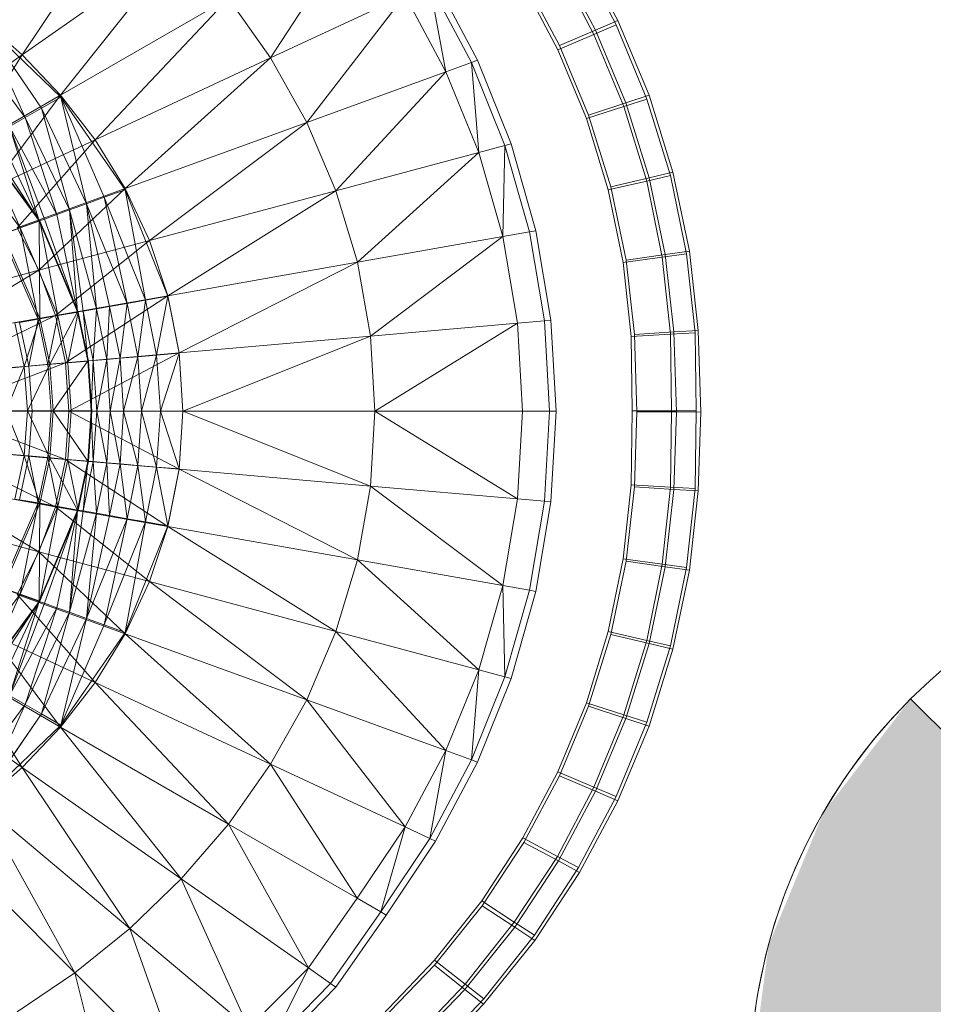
# Model space of a CAD drawing. Header units: metres. Extents: x 391.1 to 427.5, y 12.8 to 28.4.
# Tile 168 of 234: x 407.98 to 408.147, y 26.344 to 26.524. Entities that reach past the tile are written whole.
import ezdxf

# ---------------------------------------------------------------- set-up
doc = ezdxf.new("R2010")
doc.units = ezdxf.units.M
doc.layers.add('A-DETL-____-MBND', color=7, linetype='Continuous', lineweight=18)
doc.layers.add('A-DETL-GENF-OTLN', color=7, linetype='Continuous', lineweight=18)

# ---------------------------------------------------------------- blocks, each defined once
blk = doc.blocks.new('Family - Inodor PA-152192-03_ENLLUMENAT_P0A')
at = {"layer": 'A-DETL-____-MBND', "color": 253, "true_color": 0xaaaaaa}
for p, q in [((0.60374, 0.26489), (0.62337, 0.29424)), ((0.64904, 0.26431), (0.66482, 0.28875)), ((0.63275, 0.2852), (0.60374, 0.26489)), ((0.61073, 0.25752), (0.63275, 0.2852)), ((0.71234, 0.27111), (0.70537, 0.28418)), ((0.71234, 0.27111), (0.70537, 0.28418)), ((0.70828, 0.26938), (0.7015, 0.28209)), ((0.70828, 0.26938), (0.7015, 0.28209)), ((0.70519, 0.28332), (0.71205, 0.27034)), ((0.70519, 0.28332), (0.71205, 0.27034)), ((0.70131, 0.28125), (0.70799, 0.26861)), ((0.70131, 0.28125), (0.70799, 0.26861)), ((0.67911, 0.27833), (0.68675, 0.2639)), ((0.70172, 0.26656), (0.69523, 0.27872)), ((0.70172, 0.26656), (0.69523, 0.27872)), ((0.68564, 0.2635), (0.67804, 0.27783)), ((0.67804, 0.27783), (0.68099, 0.2618)), ((0.70141, 0.26582), (0.69502, 0.27791)), ((0.70141, 0.26582), (0.69502, 0.27791)), ((0.70141, 0.26582), (0.69502, 0.27791)), ((0.69502, 0.27791), (0.70141, 0.26582)), ((0.64137, 0.27521), (0.61073, 0.25752)), ((0.61704, 0.24938), (0.64137, 0.27521)), ((0.64904, 0.26431), (0.64137, 0.27521)), ((0.67355, 0.27574), (0.64904, 0.26431)), ((0.67355, 0.27574), (0.65562, 0.25257)), ((0.68099, 0.2618), (0.67355, 0.27574)), ((0.60374, 0.26489), (0.59623, 0.27147)), ((0.70828, 0.26938), (0.71234, 0.27111)), ((0.71234, 0.27111), (0.70828, 0.26938)), ((0.71803, 0.2575), (0.71234, 0.27111)), ((0.71803, 0.2575), (0.71234, 0.27111)), ((0.60426, 0.25343), (0.59633, 0.27102)), ((0.61078, 0.25718), (0.59633, 0.27102)), ((0.60723, 0.25514), (0.59633, 0.27102)), ((0.60723, 0.25514), (0.59633, 0.27102)), ((0.60426, 0.25343), (0.59633, 0.27102)), ((0.70172, 0.26656), (0.70828, 0.26938)), ((0.70828, 0.26938), (0.70172, 0.26656)), ((0.70799, 0.26861), (0.71205, 0.27034)), ((0.71205, 0.27034), (0.70799, 0.26861)), ((0.71382, 0.25612), (0.70828, 0.26938)), ((0.71382, 0.25612), (0.70828, 0.26938)), ((0.71205, 0.27034), (0.71764, 0.25682)), ((0.71205, 0.27034), (0.71764, 0.25682)), ((0.60426, 0.25343), (0.59319, 0.26839)), ((0.60426, 0.25343), (0.59319, 0.26839)), ((0.70141, 0.26582), (0.70799, 0.26861)), ((0.70799, 0.26861), (0.70141, 0.26582)), ((0.70799, 0.26861), (0.71343, 0.25545)), ((0.70799, 0.26861), (0.71343, 0.25545)), ((0.70661, 0.25324), (0.70141, 0.26582)), ((0.70661, 0.25324), (0.70141, 0.26582)), ((0.70661, 0.25324), (0.70141, 0.26582)), ((0.70141, 0.26582), (0.70661, 0.25324)), ((0.70701, 0.25389), (0.70172, 0.26656)), ((0.70701, 0.25389), (0.70172, 0.26656)), ((0.60374, 0.26489), (0.58644, 0.25277)), ((0.59247, 0.24698), (0.60374, 0.26489)), ((0.61073, 0.25752), (0.60374, 0.26489)), ((0.64904, 0.26431), (0.61704, 0.24938)), ((0.62251, 0.24052), (0.64904, 0.26431)), ((0.65562, 0.25257), (0.64904, 0.26431)), ((0.68564, 0.2635), (0.68099, 0.2618)), ((0.68675, 0.2639), (0.68564, 0.2635)), ((0.69174, 0.24836), (0.68564, 0.2635)), ((0.68564, 0.2635), (0.68697, 0.24708)), ((0.68675, 0.2639), (0.69289, 0.24866)), ((0.68099, 0.2618), (0.65562, 0.25257)), ((0.68099, 0.2618), (0.66094, 0.2401)), ((0.68697, 0.24708), (0.68099, 0.2618)), ((0.61073, 0.25752), (0.59247, 0.24698)), ((0.59798, 0.24049), (0.61073, 0.25752)), ((0.61078, 0.25718), (0.60723, 0.25514)), ((0.60723, 0.25514), (0.61078, 0.25718)), ((0.61704, 0.24938), (0.61073, 0.25752)), ((0.61545, 0.23773), (0.61078, 0.25718)), ((0.62252, 0.24029), (0.61078, 0.25718)), ((0.61867, 0.2389), (0.61078, 0.25718)), ((0.61867, 0.2389), (0.61078, 0.25718)), ((0.61545, 0.23773), (0.61078, 0.25718)), ((0.71343, 0.25545), (0.71764, 0.25682)), ((0.71764, 0.25682), (0.71343, 0.25545)), ((0.71382, 0.25612), (0.71803, 0.2575)), ((0.71803, 0.2575), (0.71382, 0.25612)), ((0.71764, 0.25682), (0.72192, 0.24287)), ((0.71764, 0.25682), (0.72192, 0.24287)), ((0.72239, 0.24346), (0.71803, 0.2575)), ((0.72239, 0.24346), (0.71803, 0.2575)), ((0.60723, 0.25514), (0.60426, 0.25343)), ((0.60426, 0.25343), (0.60723, 0.25514)), ((0.61545, 0.23773), (0.60723, 0.25514)), ((0.61237, 0.23661), (0.60723, 0.25514)), ((0.61545, 0.23773), (0.60723, 0.25514)), ((0.61237, 0.23661), (0.60723, 0.25514)), ((0.70661, 0.25324), (0.71343, 0.25545)), ((0.71343, 0.25545), (0.70661, 0.25324)), ((0.70701, 0.25389), (0.71382, 0.25612)), ((0.71382, 0.25612), (0.70701, 0.25389)), ((0.71343, 0.25545), (0.7176, 0.24187)), ((0.71343, 0.25545), (0.7176, 0.24187)), ((0.71807, 0.24244), (0.71382, 0.25612)), ((0.71807, 0.24244), (0.71382, 0.25612)), ((0.60426, 0.25343), (0.60142, 0.25179)), ((0.60142, 0.25179), (0.60426, 0.25343)), ((0.61237, 0.23661), (0.60426, 0.25343)), ((0.61008, 0.23577), (0.60426, 0.25343)), ((0.61237, 0.23661), (0.60426, 0.25343)), ((0.61008, 0.23577), (0.60426, 0.25343)), ((0.7106, 0.24026), (0.70661, 0.25324)), ((0.7106, 0.24026), (0.70661, 0.25324)), ((0.7106, 0.24026), (0.70661, 0.25324)), ((0.70661, 0.25324), (0.7106, 0.24026)), ((0.71107, 0.24081), (0.70701, 0.25389)), ((0.71107, 0.24081), (0.70701, 0.25389)), ((0.61008, 0.23577), (0.60142, 0.25179)), ((0.60682, 0.23464), (0.60142, 0.25179)), ((0.61008, 0.23577), (0.60142, 0.25179)), ((0.60778, 0.23493), (0.60142, 0.25179)), ((0.60778, 0.23493), (0.60142, 0.25179)), ((0.60682, 0.23464), (0.60142, 0.25179)), ((0.65562, 0.25257), (0.62251, 0.24052)), ((0.65562, 0.25257), (0.62697, 0.231)), ((0.66094, 0.2401), (0.65562, 0.25257)), ((0.60682, 0.23464), (0.59931, 0.25057)), ((0.60682, 0.23464), (0.59931, 0.25057)), ((0.60682, 0.23464), (0.5963, 0.24889)), ((0.60682, 0.23464), (0.5963, 0.24889)), ((0.60338, 0.23333), (0.59641, 0.24889)), ((0.60693, 0.23462), (0.59641, 0.24889)), ((0.60338, 0.23333), (0.59641, 0.24889)), ((0.60682, 0.23464), (0.59719, 0.24934)), ((0.60682, 0.23464), (0.59719, 0.24934)), ((0.61704, 0.24938), (0.59798, 0.24049)), ((0.60281, 0.23335), (0.61704, 0.24938)), ((0.62251, 0.24052), (0.61704, 0.24938)), ((0.69174, 0.24836), (0.68697, 0.24708)), ((0.69174, 0.24836), (0.69136, 0.23173)), ((0.69289, 0.24866), (0.69174, 0.24836)), ((0.69623, 0.23259), (0.69174, 0.24836)), ((0.69289, 0.24866), (0.6974, 0.23279)), ((0.60338, 0.23333), (0.59314, 0.247)), ((0.60338, 0.23333), (0.59314, 0.247)), ((0.68697, 0.24708), (0.66094, 0.2401)), ((0.68697, 0.24708), (0.66485, 0.22705)), ((0.69136, 0.23173), (0.68697, 0.24708)), ((0.71107, 0.24081), (0.71807, 0.24244)), ((0.71807, 0.24244), (0.71107, 0.24081)), ((0.7176, 0.24187), (0.72192, 0.24287)), ((0.72192, 0.24287), (0.7176, 0.24187)), ((0.71807, 0.24244), (0.72239, 0.24346)), ((0.72239, 0.24346), (0.71807, 0.24244)), ((0.72098, 0.22846), (0.71807, 0.24244)), ((0.72098, 0.22846), (0.71807, 0.24244)), ((0.72192, 0.24287), (0.72485, 0.22862)), ((0.72192, 0.24287), (0.72485, 0.22862)), ((0.72538, 0.22909), (0.72239, 0.24346)), ((0.72538, 0.22909), (0.72239, 0.24346)), ((0.7106, 0.24026), (0.7176, 0.24187)), ((0.7176, 0.24187), (0.7106, 0.24026)), ((0.71386, 0.22743), (0.71107, 0.24081)), ((0.71386, 0.22743), (0.71107, 0.24081)), ((0.7176, 0.24187), (0.72045, 0.22799)), ((0.7176, 0.24187), (0.72045, 0.22799)), ((0.62251, 0.24052), (0.60281, 0.23335)), ((0.62251, 0.24052), (0.6068, 0.2256)), ((0.61867, 0.2389), (0.61545, 0.23773)), ((0.61545, 0.23773), (0.61867, 0.2389)), ((0.62252, 0.24029), (0.61867, 0.2389)), ((0.61867, 0.2389), (0.62252, 0.24029)), ((0.62625, 0.22015), (0.61867, 0.2389)), ((0.62289, 0.21955), (0.61867, 0.2389)), ((0.62625, 0.22015), (0.61867, 0.2389)), ((0.62289, 0.21955), (0.61867, 0.2389)), ((0.62697, 0.231), (0.62251, 0.24052)), ((0.62625, 0.22015), (0.62252, 0.24029)), ((0.63029, 0.22085), (0.62252, 0.24029)), ((0.62625, 0.22015), (0.62252, 0.24029)), ((0.66094, 0.2401), (0.62697, 0.231)), ((0.66094, 0.2401), (0.63029, 0.22096)), ((0.66485, 0.22705), (0.66094, 0.2401)), ((0.71333, 0.22699), (0.7106, 0.24026)), ((0.71333, 0.22699), (0.7106, 0.24026)), ((0.71333, 0.22699), (0.7106, 0.24026)), ((0.7106, 0.24026), (0.71333, 0.22699)), ((0.61545, 0.23773), (0.61237, 0.23661)), ((0.61237, 0.23661), (0.61545, 0.23773)), ((0.62289, 0.21955), (0.61545, 0.23773)), ((0.61726, 0.21856), (0.61545, 0.23773)), ((0.62289, 0.21955), (0.61545, 0.23773)), ((0.61966, 0.21898), (0.61545, 0.23773)), ((0.61966, 0.21898), (0.61545, 0.23773)), ((0.61726, 0.21856), (0.61545, 0.23773)), ((0.61008, 0.23577), (0.60778, 0.23493)), ((0.60778, 0.23493), (0.61008, 0.23577)), ((0.61237, 0.23661), (0.61008, 0.23577)), ((0.61008, 0.23577), (0.61237, 0.23661)), ((0.61385, 0.21801), (0.61008, 0.23577)), ((0.61385, 0.21801), (0.61008, 0.23577)), ((0.61726, 0.21856), (0.61237, 0.23661)), ((0.61385, 0.21801), (0.61237, 0.23661)), ((0.61726, 0.21856), (0.61237, 0.23661)), ((0.61484, 0.21813), (0.61237, 0.23661)), ((0.61484, 0.21813), (0.61237, 0.23661)), ((0.61385, 0.21801), (0.61237, 0.23661)), ((0.60682, 0.23464), (0.60026, 0.23226)), ((0.60026, 0.23226), (0.60682, 0.23464)), ((0.60693, 0.23462), (0.60338, 0.23333)), ((0.60338, 0.23333), (0.60693, 0.23462)), ((0.60778, 0.23493), (0.60682, 0.23464)), ((0.60682, 0.23464), (0.60778, 0.23493)), ((0.61385, 0.21801), (0.60682, 0.23464)), ((0.60697, 0.2168), (0.60682, 0.23464)), ((0.61385, 0.21801), (0.60682, 0.23464)), ((0.60697, 0.2168), (0.60682, 0.23464)), ((0.61024, 0.21732), (0.60693, 0.23462)), ((0.61395, 0.21797), (0.60693, 0.23462)), ((0.61024, 0.21732), (0.60693, 0.23462)), ((0.61385, 0.21801), (0.60778, 0.23493)), ((0.61385, 0.21801), (0.60778, 0.23493)), ((0.60338, 0.23333), (0.59995, 0.23208)), ((0.59995, 0.23208), (0.60338, 0.23333)), ((0.60663, 0.21668), (0.59995, 0.23208)), ((0.60663, 0.21668), (0.59995, 0.23208)), ((0.60697, 0.2168), (0.60026, 0.23226)), ((0.60697, 0.2168), (0.60026, 0.23226)), ((0.6068, 0.2256), (0.60281, 0.23335)), ((0.61024, 0.21732), (0.60338, 0.23333)), ((0.60663, 0.21668), (0.60338, 0.23333)), ((0.61024, 0.21732), (0.60338, 0.23333)), ((0.60663, 0.21668), (0.60338, 0.23333)), ((0.69136, 0.23173), (0.66485, 0.22705)), ((0.69136, 0.23173), (0.66725, 0.21359)), ((0.69623, 0.23259), (0.69136, 0.23173)), ((0.69404, 0.21593), (0.69136, 0.23173)), ((0.6974, 0.23279), (0.69623, 0.23259)), ((0.69897, 0.21636), (0.69623, 0.23259)), ((0.6974, 0.23279), (0.70015, 0.21647)), ((0.62697, 0.231), (0.6068, 0.2256)), ((0.62697, 0.231), (0.60979, 0.21734)), ((0.63029, 0.22096), (0.62697, 0.231)), ((0.71386, 0.22743), (0.72098, 0.22846)), ((0.72098, 0.22846), (0.71386, 0.22743)), ((0.72045, 0.22799), (0.72485, 0.22862)), ((0.72485, 0.22862), (0.72045, 0.22799)), ((0.72098, 0.22846), (0.72538, 0.22909)), ((0.72538, 0.22909), (0.72098, 0.22846)), ((0.72254, 0.21434), (0.72098, 0.22846)), ((0.72254, 0.21434), (0.72098, 0.22846)), ((0.72485, 0.22862), (0.72642, 0.21417)), ((0.72485, 0.22862), (0.72642, 0.21417)), ((0.72698, 0.21462), (0.72538, 0.22909)), ((0.72698, 0.21462), (0.72538, 0.22909)), ((0.66485, 0.22705), (0.63029, 0.22096)), ((0.66485, 0.22705), (0.63233, 0.21053)), ((0.66725, 0.21359), (0.66485, 0.22705)), ((0.71333, 0.22699), (0.72045, 0.22799)), ((0.72045, 0.22799), (0.71333, 0.22699)), ((0.71478, 0.21354), (0.71333, 0.22699)), ((0.71478, 0.21354), (0.71333, 0.22699)), ((0.71478, 0.21354), (0.71333, 0.22699)), ((0.71333, 0.22699), (0.71478, 0.21354)), ((0.71536, 0.21387), (0.71386, 0.22743)), ((0.71536, 0.21387), (0.71386, 0.22743)), ((0.72045, 0.22799), (0.72197, 0.21393)), ((0.72045, 0.22799), (0.72197, 0.21393)), ((0.6068, 0.2256), (0.58357, 0.21937)), ((0.6068, 0.2256), (0.58624, 0.21319)), ((0.60979, 0.21734), (0.6068, 0.2256)), ((0.63029, 0.22096), (0.60979, 0.21734)), ((0.63029, 0.22096), (0.61164, 0.20872)), ((0.63029, 0.22085), (0.62625, 0.22015)), ((0.62625, 0.22015), (0.63029, 0.22085)), ((0.62825, 0.21013), (0.63029, 0.22085)), ((0.62825, 0.21013), (0.63029, 0.22085)), ((0.63233, 0.21053), (0.63029, 0.22096)), ((0.63233, 0.21049), (0.63029, 0.22085)), ((0.62289, 0.21955), (0.61966, 0.21898)), ((0.61966, 0.21898), (0.62289, 0.21955)), ((0.62158, 0.20955), (0.62289, 0.21955)), ((0.62158, 0.20955), (0.62289, 0.21955)), ((0.62625, 0.22015), (0.62289, 0.21955)), ((0.62289, 0.21955), (0.62625, 0.22015)), ((0.62484, 0.20984), (0.62289, 0.21955)), ((0.62484, 0.20984), (0.62289, 0.21955)), ((0.62484, 0.20984), (0.62625, 0.22015)), ((0.62484, 0.20984), (0.62625, 0.22015)), ((0.62825, 0.21013), (0.62625, 0.22015)), ((0.62825, 0.21013), (0.62625, 0.22015)), ((0.60979, 0.21734), (0.58624, 0.21319)), ((0.60979, 0.21734), (0.58792, 0.20665)), ((0.61024, 0.21732), (0.60663, 0.21668)), ((0.60663, 0.21668), (0.61024, 0.21732)), ((0.61385, 0.21801), (0.60697, 0.2168)), ((0.60697, 0.2168), (0.61385, 0.21801)), ((0.6084, 0.20839), (0.61024, 0.21732)), ((0.6084, 0.20839), (0.61024, 0.21732)), ((0.60875, 0.20848), (0.61385, 0.21801)), ((0.60875, 0.20848), (0.61385, 0.21801)), ((0.61164, 0.20872), (0.60979, 0.21734)), ((0.61395, 0.21797), (0.61024, 0.21732)), ((0.61024, 0.21732), (0.61395, 0.21797)), ((0.61205, 0.20871), (0.61024, 0.21732)), ((0.61205, 0.20871), (0.61024, 0.21732)), ((0.61205, 0.20871), (0.61395, 0.21797)), ((0.61205, 0.20871), (0.61395, 0.21797)), ((0.61484, 0.21813), (0.61385, 0.21801)), ((0.61385, 0.21801), (0.61484, 0.21813)), ((0.61571, 0.20909), (0.61385, 0.21801)), ((0.61571, 0.20909), (0.61385, 0.21801)), ((0.6158, 0.20904), (0.61395, 0.21797)), ((0.61726, 0.21856), (0.61484, 0.21813)), ((0.61484, 0.21813), (0.61726, 0.21856)), ((0.6167, 0.20912), (0.61484, 0.21813)), ((0.61571, 0.20909), (0.61484, 0.21813)), ((0.6167, 0.20912), (0.61484, 0.21813)), ((0.61571, 0.20909), (0.61484, 0.21813)), ((0.6167, 0.20912), (0.61726, 0.21856)), ((0.6167, 0.20912), (0.61726, 0.21856)), ((0.61966, 0.21898), (0.61726, 0.21856)), ((0.61726, 0.21856), (0.61966, 0.21898)), ((0.61915, 0.20934), (0.61726, 0.21856)), ((0.61915, 0.20934), (0.61726, 0.21856)), ((0.61915, 0.20934), (0.61966, 0.21898)), ((0.61915, 0.20934), (0.61966, 0.21898)), ((0.62158, 0.20955), (0.61966, 0.21898)), ((0.62158, 0.20955), (0.61966, 0.21898)), ((0.60697, 0.2168), (0.60237, 0.21599)), ((0.60237, 0.21599), (0.60697, 0.2168)), ((0.6041, 0.20807), (0.60237, 0.21599)), ((0.6041, 0.20807), (0.60237, 0.21599)), ((0.60663, 0.21668), (0.60326, 0.21609)), ((0.60326, 0.21609), (0.60663, 0.21668)), ((0.60498, 0.20809), (0.60326, 0.21609)), ((0.60498, 0.20809), (0.60326, 0.21609)), ((0.6041, 0.20807), (0.60697, 0.2168)), ((0.6041, 0.20807), (0.60697, 0.2168)), ((0.60498, 0.20809), (0.60663, 0.21668)), ((0.60498, 0.20809), (0.60663, 0.21668)), ((0.6084, 0.20839), (0.60663, 0.21668)), ((0.6084, 0.20839), (0.60663, 0.21668)), ((0.60875, 0.20848), (0.60697, 0.2168)), ((0.60875, 0.20848), (0.60697, 0.2168)), ((0.69404, 0.21593), (0.66725, 0.21359)), ((0.69404, 0.21593), (0.66806, 0.19991)), ((0.69897, 0.21636), (0.69404, 0.21593)), ((0.69494, 0.19991), (0.69404, 0.21593)), ((0.70015, 0.21647), (0.69897, 0.21636)), ((0.69989, 0.19991), (0.69897, 0.21636)), ((0.70015, 0.21647), (0.70107, 0.19991)), ((0.71478, 0.21354), (0.72197, 0.21393)), ((0.72197, 0.21393), (0.71478, 0.21354)), ((0.71536, 0.21387), (0.72254, 0.21434)), ((0.72254, 0.21434), (0.71536, 0.21387)), ((0.71582, 0.19976), (0.71536, 0.21387)), ((0.71582, 0.19976), (0.71536, 0.21387)), ((0.72197, 0.21393), (0.72642, 0.21417)), ((0.72642, 0.21417), (0.72197, 0.21393)), ((0.72197, 0.21393), (0.72214, 0.19999)), ((0.72197, 0.21393), (0.72214, 0.19999)), ((0.72254, 0.21434), (0.72698, 0.21462)), ((0.72698, 0.21462), (0.72254, 0.21434)), ((0.72302, 0.19976), (0.72254, 0.21434)), ((0.72302, 0.19976), (0.72254, 0.21434)), ((0.72642, 0.21417), (0.72659, 0.19999)), ((0.72642, 0.21417), (0.72659, 0.19999)), ((0.72747, 0.19975), (0.72698, 0.21462)), ((0.72747, 0.19975), (0.72698, 0.21462)), ((0.66725, 0.21359), (0.63233, 0.21053)), ((0.66725, 0.21359), (0.63302, 0.19991)), ((0.66806, 0.19991), (0.66725, 0.21359)), ((0.71494, 0.19999), (0.71478, 0.21354)), ((0.71494, 0.19999), (0.71478, 0.21354)), ((0.71494, 0.19999), (0.71478, 0.21354)), ((0.71478, 0.21354), (0.71494, 0.19999)), ((0.63233, 0.21053), (0.61164, 0.20872)), ((0.63233, 0.21053), (0.61227, 0.19991)), ((0.62825, 0.21013), (0.62484, 0.20984)), ((0.62484, 0.20984), (0.62825, 0.21013)), ((0.62551, 0.19992), (0.62825, 0.21013)), ((0.62551, 0.19992), (0.62825, 0.21013)), ((0.63233, 0.21049), (0.62825, 0.21013)), ((0.62825, 0.21013), (0.63233, 0.21049)), ((0.62893, 0.19992), (0.62825, 0.21013)), ((0.62893, 0.19992), (0.62825, 0.21013)), ((0.62893, 0.19992), (0.63233, 0.21049)), ((0.62893, 0.19992), (0.63233, 0.21049)), ((0.63302, 0.19991), (0.63233, 0.21053)), ((0.63302, 0.19991), (0.63233, 0.21049)), ((0.61164, 0.20872), (0.58792, 0.20665)), ((0.61164, 0.20872), (0.5885, 0.19991)), ((0.60875, 0.20848), (0.6041, 0.20807)), ((0.6041, 0.20807), (0.60875, 0.20848)), ((0.60469, 0.19997), (0.60875, 0.20848)), ((0.60469, 0.19997), (0.60875, 0.20848)), ((0.6084, 0.20839), (0.60498, 0.20809)), ((0.60498, 0.20809), (0.6084, 0.20839)), ((0.61205, 0.20871), (0.6084, 0.20839)), ((0.6084, 0.20839), (0.61205, 0.20871)), ((0.60901, 0.19992), (0.6084, 0.20839)), ((0.60901, 0.19992), (0.6084, 0.20839)), ((0.61571, 0.20909), (0.60875, 0.20848)), ((0.60875, 0.20848), (0.61571, 0.20909)), ((0.60936, 0.19997), (0.60875, 0.20848)), ((0.60936, 0.19997), (0.60875, 0.20848)), ((0.60936, 0.19997), (0.61571, 0.20909)), ((0.60936, 0.19997), (0.61571, 0.20909)), ((0.61227, 0.19991), (0.61164, 0.20872)), ((0.6158, 0.20904), (0.61205, 0.20871)), ((0.61205, 0.20871), (0.6158, 0.20904)), ((0.61267, 0.19992), (0.61205, 0.20871)), ((0.61267, 0.19992), (0.61205, 0.20871)), ((0.6167, 0.20912), (0.61571, 0.20909)), ((0.61571, 0.20909), (0.6167, 0.20912)), ((0.61634, 0.19997), (0.61571, 0.20909)), ((0.61634, 0.19997), (0.61571, 0.20909)), ((0.61643, 0.19992), (0.6158, 0.20904)), ((0.61634, 0.19997), (0.6167, 0.20912)), ((0.61634, 0.19997), (0.6167, 0.20912)), ((0.61915, 0.20934), (0.6167, 0.20912)), ((0.6167, 0.20912), (0.61915, 0.20934)), ((0.61734, 0.19992), (0.6167, 0.20912)), ((0.61734, 0.19992), (0.6167, 0.20912)), ((0.61734, 0.19992), (0.61915, 0.20934)), ((0.61734, 0.19992), (0.61915, 0.20934)), ((0.62158, 0.20955), (0.61915, 0.20934)), ((0.61915, 0.20934), (0.62158, 0.20955)), ((0.61979, 0.19992), (0.61915, 0.20934)), ((0.61979, 0.19992), (0.61915, 0.20934)), ((0.61979, 0.19992), (0.62158, 0.20955)), ((0.61979, 0.19992), (0.62158, 0.20955)), ((0.62484, 0.20984), (0.62158, 0.20955)), ((0.62158, 0.20955), (0.62484, 0.20984)), ((0.62223, 0.19992), (0.62158, 0.20955)), ((0.62223, 0.19992), (0.62158, 0.20955)), ((0.62223, 0.19992), (0.62484, 0.20984)), ((0.62223, 0.19992), (0.62484, 0.20984)), ((0.62551, 0.19992), (0.62484, 0.20984)), ((0.62551, 0.19992), (0.62484, 0.20984)), ((0.6041, 0.20807), (0.60022, 0.20774)), ((0.60022, 0.20774), (0.6041, 0.20807)), ((0.60079, 0.19997), (0.6041, 0.20807)), ((0.60079, 0.19997), (0.6041, 0.20807)), ((0.60498, 0.20809), (0.6019, 0.20782)), ((0.6019, 0.20782), (0.60498, 0.20809)), ((0.60469, 0.19997), (0.6041, 0.20807)), ((0.60469, 0.19997), (0.6041, 0.20807)), ((0.60557, 0.19992), (0.60498, 0.20809)), ((0.60557, 0.19992), (0.60498, 0.20809)), ((0.61227, 0.19991), (0.5885, 0.19991)), ((0.61164, 0.19111), (0.5885, 0.19991)), ((0.60469, 0.19997), (0.60079, 0.19997)), ((0.60469, 0.19997), (0.60079, 0.19997)), ((0.6041, 0.19177), (0.60079, 0.19997)), ((0.6041, 0.19177), (0.60079, 0.19997)), ((0.60247, 0.19991), (0.60557, 0.19992)), ((0.60247, 0.19991), (0.60557, 0.19992)), ((0.60469, 0.19997), (0.6041, 0.19177)), ((0.6041, 0.19177), (0.60469, 0.19997)), ((0.60936, 0.19997), (0.60469, 0.19997)), ((0.60875, 0.19136), (0.60469, 0.19997)), ((0.60469, 0.19997), (0.60936, 0.19997)), ((0.60875, 0.19136), (0.60469, 0.19997)), ((0.60498, 0.19175), (0.60557, 0.19992)), ((0.60498, 0.19175), (0.60557, 0.19992)), ((0.60557, 0.19992), (0.60901, 0.19992)), ((0.60557, 0.19992), (0.60901, 0.19992)), ((0.6084, 0.19146), (0.60901, 0.19992)), ((0.6084, 0.19146), (0.60901, 0.19992)), ((0.60875, 0.19136), (0.60936, 0.19997)), ((0.60875, 0.19136), (0.60936, 0.19997)), ((0.60901, 0.19992), (0.61267, 0.19992)), ((0.60901, 0.19992), (0.61267, 0.19992)), ((0.61634, 0.19997), (0.60936, 0.19997)), ((0.61634, 0.19997), (0.60936, 0.19997)), ((0.61571, 0.19076), (0.60936, 0.19997)), ((0.61571, 0.19076), (0.60936, 0.19997)), ((0.61227, 0.19991), (0.61164, 0.19111)), ((0.61204, 0.19112), (0.61267, 0.19992)), ((0.61204, 0.19112), (0.61267, 0.19992)), ((0.63302, 0.19991), (0.61227, 0.19991)), ((0.63233, 0.1893), (0.61227, 0.19991)), ((0.61267, 0.19992), (0.61643, 0.19992)), ((0.61267, 0.19992), (0.61643, 0.19992)), ((0.61634, 0.19997), (0.61571, 0.19076)), ((0.61571, 0.19076), (0.61634, 0.19997)), ((0.6158, 0.19078), (0.61643, 0.19992)), ((0.61734, 0.19992), (0.61634, 0.19997)), ((0.61734, 0.19992), (0.61634, 0.19997)), ((0.6167, 0.19072), (0.61634, 0.19997)), ((0.6167, 0.19072), (0.61634, 0.19997)), ((0.61734, 0.19992), (0.6167, 0.19072)), ((0.6167, 0.19072), (0.61734, 0.19992)), ((0.61979, 0.19992), (0.61734, 0.19992)), ((0.61915, 0.19051), (0.61734, 0.19992)), ((0.61734, 0.19992), (0.61979, 0.19992)), ((0.61915, 0.19051), (0.61734, 0.19992)), ((0.61915, 0.19051), (0.61979, 0.19992)), ((0.61915, 0.19051), (0.61979, 0.19992)), ((0.62223, 0.19992), (0.61979, 0.19992)), ((0.62158, 0.1903), (0.61979, 0.19992)), ((0.61979, 0.19992), (0.62223, 0.19992)), ((0.62158, 0.1903), (0.61979, 0.19992)), ((0.62158, 0.1903), (0.62223, 0.19992)), ((0.62158, 0.1903), (0.62223, 0.19992)), ((0.62551, 0.19992), (0.62223, 0.19992)), ((0.62484, 0.19001), (0.62223, 0.19992)), ((0.62223, 0.19992), (0.62551, 0.19992)), ((0.62484, 0.19001), (0.62223, 0.19992)), ((0.62484, 0.19001), (0.62551, 0.19992)), ((0.62484, 0.19001), (0.62551, 0.19992)), ((0.62893, 0.19992), (0.62551, 0.19992)), ((0.62825, 0.18971), (0.62551, 0.19992)), ((0.62551, 0.19992), (0.62893, 0.19992)), ((0.62825, 0.18971), (0.62551, 0.19992)), ((0.62825, 0.18971), (0.62893, 0.19992)), ((0.62825, 0.18971), (0.62893, 0.19992)), ((0.63302, 0.19991), (0.62893, 0.19992)), ((0.63302, 0.19991), (0.62893, 0.19992)), ((0.63233, 0.18936), (0.62893, 0.19992)), ((0.63233, 0.18936), (0.62893, 0.19992)), ((0.63302, 0.19991), (0.63233, 0.1893)), ((0.63302, 0.19991), (0.63233, 0.18936)), ((0.66806, 0.19991), (0.63302, 0.19991)), ((0.66725, 0.18624), (0.63302, 0.19991)), ((0.66806, 0.19991), (0.66725, 0.18624)), ((0.69494, 0.19991), (0.66806, 0.19991)), ((0.69404, 0.1839), (0.66806, 0.19991)), ((0.69494, 0.19991), (0.69404, 0.1839)), ((0.69989, 0.19991), (0.69494, 0.19991)), ((0.69989, 0.19991), (0.69897, 0.18347)), ((0.70107, 0.19991), (0.69989, 0.19991)), ((0.70107, 0.19991), (0.70015, 0.18336)), ((0.71478, 0.18645), (0.71494, 0.19999)), ((0.71478, 0.18645), (0.71494, 0.19999)), ((0.71478, 0.18645), (0.71494, 0.19999)), ((0.71494, 0.19999), (0.71478, 0.18645)), ((0.71494, 0.19999), (0.72214, 0.19999)), ((0.72214, 0.19999), (0.71494, 0.19999)), ((0.71536, 0.18611), (0.71582, 0.19976)), ((0.71536, 0.18611), (0.71582, 0.19976)), ((0.71582, 0.19976), (0.72302, 0.19976)), ((0.72302, 0.19976), (0.71582, 0.19976)), ((0.72214, 0.19999), (0.72197, 0.18606)), ((0.72214, 0.19999), (0.72197, 0.18606)), ((0.72214, 0.19999), (0.72659, 0.19999)), ((0.72659, 0.19999), (0.72214, 0.19999)), ((0.72254, 0.18565), (0.72302, 0.19976)), ((0.72254, 0.18565), (0.72302, 0.19976)), ((0.72302, 0.19976), (0.72747, 0.19975)), ((0.72747, 0.19975), (0.72302, 0.19976)), ((0.72659, 0.19999), (0.72642, 0.18582)), ((0.72659, 0.19999), (0.72642, 0.18582)), ((0.72698, 0.18536), (0.72747, 0.19975)), ((0.72698, 0.18536), (0.72747, 0.19975)), ((0.61164, 0.19111), (0.58792, 0.19318)), ((0.60979, 0.18249), (0.58792, 0.19318)), ((0.6041, 0.19177), (0.60022, 0.19211)), ((0.6041, 0.19177), (0.60022, 0.19211)), ((0.60189, 0.19201), (0.60498, 0.19175)), ((0.60498, 0.19175), (0.60189, 0.19201)), ((0.6041, 0.19177), (0.60237, 0.18386)), ((0.60237, 0.18386), (0.6041, 0.19177)), ((0.60498, 0.19175), (0.60326, 0.18376)), ((0.60326, 0.18376), (0.60498, 0.19175)), ((0.60875, 0.19136), (0.6041, 0.19177)), ((0.60875, 0.19136), (0.6041, 0.19177)), ((0.60697, 0.18305), (0.6041, 0.19177)), ((0.60697, 0.18305), (0.6041, 0.19177)), ((0.60498, 0.19175), (0.6084, 0.19146)), ((0.6084, 0.19146), (0.60498, 0.19175)), ((0.60663, 0.18317), (0.60498, 0.19175)), ((0.60663, 0.18317), (0.60498, 0.19175)), ((0.6084, 0.19146), (0.60663, 0.18317)), ((0.60663, 0.18317), (0.6084, 0.19146)), ((0.60875, 0.19136), (0.60697, 0.18305)), ((0.60697, 0.18305), (0.60875, 0.19136)), ((0.6084, 0.19146), (0.61204, 0.19112)), ((0.61204, 0.19112), (0.6084, 0.19146)), ((0.61024, 0.18253), (0.6084, 0.19146)), ((0.61024, 0.18253), (0.6084, 0.19146)), ((0.61571, 0.19076), (0.60875, 0.19136)), ((0.61571, 0.19076), (0.60875, 0.19136)), ((0.61385, 0.18184), (0.60875, 0.19136)), ((0.61385, 0.18184), (0.60875, 0.19136)), ((0.61164, 0.19111), (0.60979, 0.18249)), ((0.61204, 0.19112), (0.61024, 0.18253)), ((0.61024, 0.18253), (0.61204, 0.19112)), ((0.63233, 0.1893), (0.61164, 0.19111)), ((0.63029, 0.17887), (0.61164, 0.19111)), ((0.61204, 0.19112), (0.6158, 0.19078)), ((0.6158, 0.19078), (0.61204, 0.19112)), ((0.61395, 0.18188), (0.61204, 0.19112)), ((0.61395, 0.18188), (0.61204, 0.19112)), ((0.61571, 0.19076), (0.61385, 0.18184)), ((0.61385, 0.18184), (0.61571, 0.19076)), ((0.6158, 0.19078), (0.61395, 0.18188)), ((0.61484, 0.18171), (0.61571, 0.19076)), ((0.61484, 0.18171), (0.61571, 0.19076)), ((0.6167, 0.19072), (0.61484, 0.18171)), ((0.61484, 0.18171), (0.6167, 0.19072)), ((0.6167, 0.19072), (0.61571, 0.19076)), ((0.6167, 0.19072), (0.61571, 0.19076)), ((0.61915, 0.19051), (0.6167, 0.19072)), ((0.61915, 0.19051), (0.6167, 0.19072)), ((0.61726, 0.18129), (0.6167, 0.19072)), ((0.61726, 0.18129), (0.6167, 0.19072)), ((0.61915, 0.19051), (0.61726, 0.18129)), ((0.61726, 0.18129), (0.61915, 0.19051)), ((0.62158, 0.1903), (0.61915, 0.19051)), ((0.62158, 0.1903), (0.61915, 0.19051)), ((0.61966, 0.18087), (0.61915, 0.19051)), ((0.61966, 0.18087), (0.61915, 0.19051)), ((0.62158, 0.1903), (0.61966, 0.18087)), ((0.61966, 0.18087), (0.62158, 0.1903)), ((0.62484, 0.19001), (0.62158, 0.1903)), ((0.62484, 0.19001), (0.62158, 0.1903)), ((0.62289, 0.1803), (0.62158, 0.1903)), ((0.62289, 0.1803), (0.62158, 0.1903)), ((0.62484, 0.19001), (0.62289, 0.1803)), ((0.62289, 0.1803), (0.62484, 0.19001)), ((0.62825, 0.18971), (0.62484, 0.19001)), ((0.62825, 0.18971), (0.62484, 0.19001)), ((0.62625, 0.1797), (0.62484, 0.19001)), ((0.62625, 0.1797), (0.62484, 0.19001)), ((0.62825, 0.18971), (0.62625, 0.1797)), ((0.62625, 0.1797), (0.62825, 0.18971)), ((0.63233, 0.18936), (0.62825, 0.18971)), ((0.63233, 0.18936), (0.62825, 0.18971)), ((0.63029, 0.179), (0.62825, 0.18971)), ((0.63029, 0.179), (0.62825, 0.18971)), ((0.63233, 0.18936), (0.63029, 0.179)), ((0.63233, 0.1893), (0.63029, 0.17887)), ((0.66725, 0.18624), (0.63233, 0.1893)), ((0.66485, 0.17278), (0.63233, 0.1893)), ((0.60979, 0.18249), (0.58624, 0.18664)), ((0.6068, 0.17423), (0.58624, 0.18664)), ((0.66725, 0.18624), (0.66485, 0.17278)), ((0.69404, 0.1839), (0.66725, 0.18624)), ((0.69136, 0.1681), (0.66725, 0.18624)), ((0.71333, 0.173), (0.71478, 0.18645)), ((0.71333, 0.173), (0.71478, 0.18645)), ((0.71333, 0.173), (0.71478, 0.18645)), ((0.71478, 0.18645), (0.71333, 0.173)), ((0.71386, 0.17255), (0.71536, 0.18611)), ((0.71386, 0.17255), (0.71536, 0.18611)), ((0.71478, 0.18645), (0.72197, 0.18606)), ((0.72197, 0.18606), (0.71478, 0.18645)), ((0.71536, 0.18611), (0.72254, 0.18565)), ((0.72254, 0.18565), (0.71536, 0.18611)), ((0.72197, 0.18606), (0.72045, 0.17199)), ((0.72197, 0.18606), (0.72045, 0.17199)), ((0.72098, 0.17153), (0.72254, 0.18565)), ((0.72098, 0.17153), (0.72254, 0.18565)), ((0.72197, 0.18606), (0.72642, 0.18582)), ((0.72642, 0.18582), (0.72197, 0.18606)), ((0.72254, 0.18565), (0.72698, 0.18536)), ((0.72698, 0.18536), (0.72254, 0.18565)), ((0.72642, 0.18582), (0.72485, 0.17137)), ((0.72642, 0.18582), (0.72485, 0.17137)), ((0.72538, 0.1709), (0.72698, 0.18536)), ((0.72538, 0.1709), (0.72698, 0.18536)), ((0.60663, 0.18317), (0.59995, 0.16777)), ((0.59995, 0.16777), (0.60663, 0.18317)), ((0.60697, 0.18305), (0.60237, 0.18386)), ((0.60697, 0.18305), (0.60237, 0.18386)), ((0.60663, 0.18317), (0.60326, 0.18376)), ((0.60663, 0.18317), (0.60326, 0.18376)), ((0.60338, 0.16652), (0.60663, 0.18317)), ((0.60338, 0.16652), (0.60663, 0.18317)), ((0.61024, 0.18253), (0.60663, 0.18317)), ((0.61024, 0.18253), (0.60663, 0.18317)), ((0.69404, 0.1839), (0.69136, 0.1681)), ((0.69897, 0.18347), (0.69404, 0.1839)), ((0.69897, 0.18347), (0.69623, 0.16724)), ((0.70015, 0.18336), (0.6974, 0.16704)), ((0.70015, 0.18336), (0.69897, 0.18347)), ((0.60697, 0.18305), (0.60026, 0.16759)), ((0.60026, 0.16759), (0.60697, 0.18305)), ((0.61024, 0.18253), (0.60338, 0.16652)), ((0.60338, 0.16652), (0.61024, 0.18253)), ((0.60979, 0.18249), (0.6068, 0.17423)), ((0.60682, 0.1652), (0.60697, 0.18305)), ((0.60682, 0.1652), (0.60697, 0.18305)), ((0.61385, 0.18184), (0.60682, 0.1652)), ((0.60682, 0.1652), (0.61385, 0.18184)), ((0.60693, 0.16523), (0.61024, 0.18253)), ((0.60693, 0.16523), (0.61024, 0.18253)), ((0.61395, 0.18188), (0.60693, 0.16523)), ((0.61385, 0.18184), (0.60697, 0.18305)), ((0.61385, 0.18184), (0.60697, 0.18305)), ((0.60778, 0.16491), (0.61385, 0.18184)), ((0.60778, 0.16491), (0.61385, 0.18184)), ((0.63029, 0.17887), (0.60979, 0.18249)), ((0.62697, 0.16883), (0.60979, 0.18249)), ((0.61008, 0.16407), (0.61385, 0.18184)), ((0.61008, 0.16407), (0.61385, 0.18184)), ((0.61395, 0.18188), (0.61024, 0.18253)), ((0.61395, 0.18188), (0.61024, 0.18253)), ((0.61237, 0.16324), (0.61385, 0.18184)), ((0.61237, 0.16324), (0.61385, 0.18184)), ((0.61484, 0.18171), (0.61237, 0.16324)), ((0.61237, 0.16324), (0.61484, 0.18171)), ((0.61484, 0.18171), (0.61385, 0.18184)), ((0.61484, 0.18171), (0.61385, 0.18184)), ((0.61726, 0.18129), (0.61484, 0.18171)), ((0.61726, 0.18129), (0.61484, 0.18171)), ((0.6068, 0.17423), (0.58357, 0.18046)), ((0.61726, 0.18129), (0.61237, 0.16324)), ((0.61237, 0.16324), (0.61726, 0.18129)), ((0.61545, 0.16212), (0.61726, 0.18129)), ((0.61545, 0.16212), (0.61726, 0.18129)), ((0.61966, 0.18087), (0.61545, 0.16212)), ((0.61545, 0.16212), (0.61966, 0.18087)), ((0.62289, 0.1803), (0.61545, 0.16212)), ((0.61545, 0.16212), (0.62289, 0.1803)), ((0.61966, 0.18087), (0.61726, 0.18129)), ((0.61966, 0.18087), (0.61726, 0.18129)), ((0.61867, 0.16095), (0.62289, 0.1803)), ((0.61867, 0.16095), (0.62289, 0.1803)), ((0.62625, 0.1797), (0.61867, 0.16095)), ((0.61867, 0.16095), (0.62625, 0.1797)), ((0.62289, 0.1803), (0.61966, 0.18087)), ((0.62289, 0.1803), (0.61966, 0.18087)), ((0.62252, 0.15955), (0.62625, 0.1797)), ((0.62252, 0.15955), (0.62625, 0.1797)), ((0.62625, 0.1797), (0.62289, 0.1803)), ((0.62625, 0.1797), (0.62289, 0.1803)), ((0.63029, 0.179), (0.62625, 0.1797)), ((0.63029, 0.179), (0.62625, 0.1797)), ((0.63029, 0.179), (0.62252, 0.15955)), ((0.63029, 0.17887), (0.62697, 0.16883)), ((0.66485, 0.17278), (0.63029, 0.17887)), ((0.66094, 0.15973), (0.63029, 0.17887)), ((0.6068, 0.17423), (0.60281, 0.16648)), ((0.62697, 0.16883), (0.6068, 0.17423)), ((0.62251, 0.15931), (0.6068, 0.17423)), ((0.66485, 0.17278), (0.66094, 0.15973)), ((0.69136, 0.1681), (0.66485, 0.17278)), ((0.68697, 0.15275), (0.66485, 0.17278)), ((0.7106, 0.15973), (0.71333, 0.173)), ((0.7106, 0.15973), (0.71333, 0.173)), ((0.7106, 0.15973), (0.71333, 0.173)), ((0.71333, 0.173), (0.7106, 0.15973)), ((0.71107, 0.15918), (0.71386, 0.17255)), ((0.71107, 0.15918), (0.71386, 0.17255)), ((0.71333, 0.173), (0.72045, 0.17199)), ((0.72045, 0.17199), (0.71333, 0.173)), ((0.71386, 0.17255), (0.72098, 0.17153)), ((0.72098, 0.17153), (0.71386, 0.17255)), ((0.72045, 0.17199), (0.7176, 0.15811)), ((0.72045, 0.17199), (0.7176, 0.15811)), ((0.71807, 0.15754), (0.72098, 0.17153)), ((0.71807, 0.15754), (0.72098, 0.17153)), ((0.72045, 0.17199), (0.72485, 0.17137)), ((0.72485, 0.17137), (0.72045, 0.17199)), ((0.72098, 0.17153), (0.72538, 0.1709)), ((0.72538, 0.1709), (0.72098, 0.17153)), ((0.72485, 0.17137), (0.72192, 0.15711)), ((0.72485, 0.17137), (0.72192, 0.15711)), ((0.72239, 0.15653), (0.72538, 0.1709)), ((0.72239, 0.15653), (0.72538, 0.1709)), ((0.62697, 0.16883), (0.62251, 0.15931)), ((0.66094, 0.15973), (0.62697, 0.16883)), ((0.65562, 0.14726), (0.62697, 0.16883)), ((0.60338, 0.16652), (0.59995, 0.16777)), ((0.60338, 0.16652), (0.59995, 0.16777)), ((0.60682, 0.1652), (0.60026, 0.16759)), ((0.60682, 0.1652), (0.60026, 0.16759)), ((0.69136, 0.1681), (0.68697, 0.15275)), ((0.69623, 0.16724), (0.69136, 0.1681)), ((0.69174, 0.15147), (0.69136, 0.1681)), ((0.69623, 0.16724), (0.69174, 0.15147)), ((0.6974, 0.16704), (0.69289, 0.15117)), ((0.6974, 0.16704), (0.69623, 0.16724)), ((0.60338, 0.16652), (0.59314, 0.15285)), ((0.59314, 0.15285), (0.60338, 0.16652)), ((0.60682, 0.1652), (0.5963, 0.15096)), ((0.5963, 0.15096), (0.60682, 0.1652)), ((0.59641, 0.15096), (0.60338, 0.16652)), ((0.59641, 0.15096), (0.60338, 0.16652)), ((0.60693, 0.16523), (0.59641, 0.15096)), ((0.59719, 0.1505), (0.60682, 0.1652)), ((0.59719, 0.1505), (0.60682, 0.1652)), ((0.59931, 0.14928), (0.60682, 0.1652)), ((0.59931, 0.14928), (0.60682, 0.1652)), ((0.60142, 0.14806), (0.60682, 0.1652)), ((0.60142, 0.14806), (0.60682, 0.1652)), ((0.62251, 0.15931), (0.60281, 0.16648)), ((0.60281, 0.16648), (0.61704, 0.15045)), ((0.60693, 0.16523), (0.60338, 0.16652)), ((0.60693, 0.16523), (0.60338, 0.16652)), ((0.60778, 0.16491), (0.60682, 0.1652)), ((0.60778, 0.16491), (0.60682, 0.1652)), ((0.60778, 0.16491), (0.60142, 0.14806)), ((0.60142, 0.14806), (0.60778, 0.16491)), ((0.61008, 0.16407), (0.60142, 0.14806)), ((0.60142, 0.14806), (0.61008, 0.16407)), ((0.60426, 0.14642), (0.61008, 0.16407)), ((0.60426, 0.14642), (0.61008, 0.16407)), ((0.61008, 0.16407), (0.60778, 0.16491)), ((0.61008, 0.16407), (0.60778, 0.16491)), ((0.61237, 0.16324), (0.61008, 0.16407)), ((0.61237, 0.16324), (0.61008, 0.16407)), ((0.61237, 0.16324), (0.60426, 0.14642)), ((0.60426, 0.14642), (0.61237, 0.16324)), ((0.60723, 0.14471), (0.61237, 0.16324)), ((0.60723, 0.14471), (0.61237, 0.16324)), ((0.61545, 0.16212), (0.60723, 0.14471)), ((0.60723, 0.14471), (0.61545, 0.16212)), ((0.61078, 0.14267), (0.61545, 0.16212)), ((0.61078, 0.14267), (0.61545, 0.16212)), ((0.61545, 0.16212), (0.61237, 0.16324)), ((0.61545, 0.16212), (0.61237, 0.16324)), ((0.61867, 0.16095), (0.61545, 0.16212)), ((0.61867, 0.16095), (0.61545, 0.16212)), ((0.61867, 0.16095), (0.61078, 0.14267)), ((0.61078, 0.14267), (0.61867, 0.16095)), ((0.62252, 0.15955), (0.61867, 0.16095)), ((0.62252, 0.15955), (0.61867, 0.16095)), ((0.61704, 0.15045), (0.59798, 0.15933)), ((0.59798, 0.15933), (0.61073, 0.14231)), ((0.62252, 0.15955), (0.61078, 0.14267)), ((0.62251, 0.15931), (0.61704, 0.15045)), ((0.65562, 0.14726), (0.62251, 0.15931)), ((0.62251, 0.15931), (0.64904, 0.13552)), ((0.66094, 0.15973), (0.65562, 0.14726)), ((0.68697, 0.15275), (0.66094, 0.15973)), ((0.68099, 0.13803), (0.66094, 0.15973)), ((0.70661, 0.14675), (0.7106, 0.15973)), ((0.70661, 0.14675), (0.7106, 0.15973)), ((0.70661, 0.14675), (0.7106, 0.15973)), ((0.7106, 0.15973), (0.70661, 0.14675)), ((0.70701, 0.1461), (0.71107, 0.15918)), ((0.70701, 0.1461), (0.71107, 0.15918)), ((0.7106, 0.15973), (0.7176, 0.15811)), ((0.7176, 0.15811), (0.7106, 0.15973)), ((0.71107, 0.15918), (0.71807, 0.15754)), ((0.71807, 0.15754), (0.71107, 0.15918)), ((0.7176, 0.15811), (0.71343, 0.14454)), ((0.7176, 0.15811), (0.71343, 0.14454)), ((0.7176, 0.15811), (0.72192, 0.15711)), ((0.72192, 0.15711), (0.7176, 0.15811)), ((0.71382, 0.14386), (0.71807, 0.15754)), ((0.71382, 0.14386), (0.71807, 0.15754)), ((0.72192, 0.15711), (0.71764, 0.14317)), ((0.72192, 0.15711), (0.71764, 0.14317)), ((0.71803, 0.14248), (0.72239, 0.15653)), ((0.71803, 0.14248), (0.72239, 0.15653)), ((0.71807, 0.15754), (0.72239, 0.15653)), ((0.72239, 0.15653), (0.71807, 0.15754)), ((0.61073, 0.14231), (0.59247, 0.15285)), ((0.59247, 0.15285), (0.60374, 0.13494)), ((0.68697, 0.15275), (0.68099, 0.13803)), ((0.68564, 0.13633), (0.68697, 0.15275)), ((0.69174, 0.15147), (0.68697, 0.15275)), ((0.69174, 0.15147), (0.68564, 0.13633)), ((0.69289, 0.15117), (0.68675, 0.13593)), ((0.69289, 0.15117), (0.69174, 0.15147)), ((0.61704, 0.15045), (0.61073, 0.14231)), ((0.64904, 0.13552), (0.61704, 0.15045)), ((0.61704, 0.15045), (0.64137, 0.12462)), ((0.60426, 0.14642), (0.60142, 0.14806)), ((0.60426, 0.14642), (0.60142, 0.14806)), ((0.65562, 0.14726), (0.64904, 0.13552)), ((0.68099, 0.13803), (0.65562, 0.14726)), ((0.67355, 0.12409), (0.65562, 0.14726)), ((0.60374, 0.13494), (0.58644, 0.14706)), ((0.60426, 0.14642), (0.59319, 0.13146)), ((0.59319, 0.13146), (0.60426, 0.14642)), ((0.59633, 0.12883), (0.60426, 0.14642)), ((0.59633, 0.12883), (0.60426, 0.14642)), ((0.60723, 0.14471), (0.60426, 0.14642)), ((0.60723, 0.14471), (0.60426, 0.14642)), ((0.70141, 0.13416), (0.70661, 0.14675)), ((0.70141, 0.13416), (0.70661, 0.14675)), ((0.70141, 0.13416), (0.70661, 0.14675)), ((0.70661, 0.14675), (0.70141, 0.13416)), ((0.70172, 0.13342), (0.70701, 0.1461)), ((0.70172, 0.13342), (0.70701, 0.1461)), ((0.70661, 0.14675), (0.71343, 0.14454)), ((0.71343, 0.14454), (0.70661, 0.14675)), ((0.70701, 0.1461), (0.71382, 0.14386)), ((0.71382, 0.14386), (0.70701, 0.1461)), ((0.60723, 0.14471), (0.59633, 0.12883)), ((0.59633, 0.12883), (0.60723, 0.14471)), ((0.61078, 0.14267), (0.60723, 0.14471)), ((0.61078, 0.14267), (0.60723, 0.14471)), ((0.71343, 0.14454), (0.70799, 0.13137)), ((0.71343, 0.14454), (0.70799, 0.13137)), ((0.70828, 0.13061), (0.71382, 0.14386)), ((0.70828, 0.13061), (0.71382, 0.14386)), ((0.71343, 0.14454), (0.71764, 0.14317)), ((0.71764, 0.14317), (0.71343, 0.14454)), ((0.71382, 0.14386), (0.71803, 0.14248)), ((0.71803, 0.14248), (0.71382, 0.14386)), ((0.61078, 0.14267), (0.59633, 0.12883)), ((0.61073, 0.14231), (0.60374, 0.13494)), ((0.64137, 0.12462), (0.61073, 0.14231)), ((0.61073, 0.14231), (0.63275, 0.11463)), ((0.71764, 0.14317), (0.71205, 0.12965)), ((0.71764, 0.14317), (0.71205, 0.12965)), ((0.71234, 0.12887), (0.71803, 0.14248)), ((0.71234, 0.12887), (0.71803, 0.14248)), ((0.68099, 0.13803), (0.67355, 0.12409)), ((0.67804, 0.122), (0.68099, 0.13803)), ((0.68564, 0.13633), (0.68099, 0.13803)), ((0.60374, 0.13494), (0.59623, 0.12836)), ((0.63275, 0.11463), (0.60374, 0.13494)), ((0.60374, 0.13494), (0.62337, 0.10559)), ((0.64904, 0.13552), (0.64137, 0.12462)), ((0.67355, 0.12409), (0.64904, 0.13552)), ((0.64904, 0.13552), (0.66482, 0.11108)), ((0.68564, 0.13633), (0.67804, 0.122)), ((0.68675, 0.13593), (0.67911, 0.1215)), ((0.68675, 0.13593), (0.68564, 0.13633)), ((0.69502, 0.12208), (0.70141, 0.13416)), ((0.69502, 0.12208), (0.70141, 0.13416)), ((0.69502, 0.12208), (0.70141, 0.13416)), ((0.70141, 0.13416), (0.69502, 0.12208)), ((0.69523, 0.12126), (0.70172, 0.13342)), ((0.69523, 0.12126), (0.70172, 0.13342)), ((0.70141, 0.13416), (0.70799, 0.13137)), ((0.70799, 0.13137), (0.70141, 0.13416)), ((0.70172, 0.13342), (0.70828, 0.13061)), ((0.70828, 0.13061), (0.70172, 0.13342)), ((0.70799, 0.13137), (0.70131, 0.11873)), ((0.70799, 0.13137), (0.70131, 0.11873)), ((0.70799, 0.13137), (0.71205, 0.12965)), ((0.71205, 0.12965), (0.70799, 0.13137)), ((0.7015, 0.11789), (0.70828, 0.13061)), ((0.7015, 0.11789), (0.70828, 0.13061)), ((0.71205, 0.12965), (0.70519, 0.11667)), ((0.71205, 0.12965), (0.70519, 0.11667)), ((0.70828, 0.13061), (0.71234, 0.12887)), ((0.71234, 0.12887), (0.70828, 0.13061)), ((0.62337, 0.10559), (0.59623, 0.12836)), ((0.59623, 0.12836), (0.61336, 0.09751)), ((0.70537, 0.11581), (0.71234, 0.12887)), ((0.70537, 0.11581), (0.71234, 0.12887)), ((0.64137, 0.12462), (0.63275, 0.11463)), ((0.66482, 0.11108), (0.64137, 0.12462)), ((0.64137, 0.12462), (0.65593, 0.0984)), ((0.67355, 0.12409), (0.66482, 0.11108)), ((0.6691, 0.10861), (0.67355, 0.12409)), ((0.67804, 0.122), (0.67355, 0.12409)), ((0.61336, 0.09751), (0.58831, 0.12256)), ((0.67804, 0.122), (0.6691, 0.10861)), ((0.67911, 0.1215), (0.67013, 0.10801)), ((0.67911, 0.1215), (0.67804, 0.122)), ((0.68752, 0.11059), (0.69502, 0.12208)), ((0.68752, 0.11059), (0.69502, 0.12208)), ((0.68752, 0.11059), (0.69502, 0.12208)), ((0.69502, 0.12208), (0.68752, 0.11059)), ((0.6876, 0.10971), (0.69523, 0.12126)), ((0.6876, 0.10971), (0.69523, 0.12126)), ((0.69502, 0.12208), (0.70131, 0.11873)), ((0.70131, 0.11873), (0.69502, 0.12208)), ((0.69523, 0.12126), (0.7015, 0.11789)), ((0.7015, 0.11789), (0.69523, 0.12126)), ((0.70131, 0.11873), (0.69346, 0.10672)), ((0.70131, 0.11873), (0.69346, 0.10672)), ((0.70131, 0.11873), (0.70519, 0.11667)), ((0.70519, 0.11667), (0.70131, 0.11873)), ((0.69353, 0.10581), (0.7015, 0.11789)), ((0.69353, 0.10581), (0.7015, 0.11789)), ((0.7015, 0.11789), (0.70537, 0.11581)), ((0.70537, 0.11581), (0.7015, 0.11789)), ((0.70519, 0.11667), (0.69713, 0.10433)), ((0.70519, 0.11667), (0.69713, 0.10433)), ((0.69719, 0.1034), (0.70537, 0.11581)), ((0.69719, 0.1034), (0.70537, 0.11581)), ((0.63275, 0.11463), (0.62337, 0.10559)), ((0.65593, 0.0984), (0.63275, 0.11463)), ((0.63275, 0.11463), (0.64505, 0.08739)), ((0.66482, 0.11108), (0.65593, 0.0984)), ((0.6691, 0.10861), (0.66482, 0.11108)), ((0.6789, 0.09887), (0.6876, 0.10971)), ((0.6789, 0.09887), (0.6876, 0.10971)), ((0.67894, 0.0998), (0.68752, 0.11059)), ((0.67894, 0.0998), (0.68752, 0.11059)), ((0.67894, 0.0998), (0.68752, 0.11059)), ((0.68752, 0.11059), (0.67894, 0.0998)), ((0.68752, 0.11059), (0.69346, 0.10672)), ((0.69346, 0.10672), (0.68752, 0.11059)), ((0.6876, 0.10971), (0.69353, 0.10581)), ((0.69353, 0.10581), (0.6876, 0.10971)), ((0.6691, 0.10861), (0.65998, 0.09556)), ((0.67013, 0.10801), (0.66095, 0.09488)), ((0.67013, 0.10801), (0.6691, 0.10861)), ((0.69346, 0.10672), (0.68449, 0.09544)), ((0.69346, 0.10672), (0.68449, 0.09544)), ((0.69346, 0.10672), (0.69713, 0.10433)), ((0.69713, 0.10433), (0.69346, 0.10672)), ((0.62337, 0.10559), (0.61336, 0.09751)), ((0.64505, 0.08739), (0.62337, 0.10559)), ((0.62337, 0.10559), (0.63337, 0.0775)), ((0.68443, 0.09447), (0.69353, 0.10581)), ((0.68443, 0.09447), (0.69353, 0.10581)), ((0.69713, 0.10433), (0.68792, 0.09274)), ((0.69713, 0.10433), (0.68792, 0.09274)), ((0.69353, 0.10581), (0.69719, 0.1034)), ((0.69719, 0.1034), (0.69353, 0.10581)), ((0.68784, 0.09176), (0.69719, 0.1034)), ((0.68784, 0.09176), (0.69719, 0.1034)), ((0.6692, 0.08882), (0.6789, 0.09887)), ((0.6692, 0.08882), (0.6789, 0.09887)), ((0.66938, 0.08979), (0.67894, 0.0998)), ((0.66938, 0.08979), (0.67894, 0.0998)), ((0.66938, 0.08979), (0.67894, 0.0998)), ((0.67894, 0.0998), (0.66938, 0.08979)), ((0.6789, 0.09887), (0.68443, 0.09447)), ((0.68443, 0.09447), (0.6789, 0.09887)), ((0.67894, 0.0998), (0.68449, 0.09544)), ((0.68449, 0.09544), (0.67894, 0.0998)), ((0.61336, 0.09751), (0.60285, 0.09039)), ((0.63337, 0.0775), (0.61336, 0.09751)), ((0.61336, 0.09751), (0.62027, 0.06963)), ((0.65593, 0.0984), (0.64505, 0.08739)), ((0.64884, 0.08421), (0.65593, 0.0984)), ((0.65998, 0.09556), (0.65593, 0.0984)), ((0.65998, 0.09556), (0.64884, 0.08421)), ((0.66095, 0.09488), (0.65998, 0.09556)), ((0.68449, 0.09544), (0.67448, 0.08497)), ((0.68449, 0.09544), (0.67448, 0.08497)), ((0.68449, 0.09544), (0.68792, 0.09274)), ((0.68792, 0.09274), (0.68449, 0.09544)), ((0.66095, 0.09488), (0.64975, 0.08345)), ((0.67427, 0.08395), (0.68443, 0.09447)), ((0.67427, 0.08395), (0.68443, 0.09447)), ((0.68443, 0.09447), (0.68784, 0.09176)), ((0.68784, 0.09176), (0.68443, 0.09447)), ((0.6774, 0.08095), (0.68784, 0.09176)), ((0.6774, 0.08095), (0.68784, 0.09176)), ((0.68792, 0.09274), (0.67764, 0.08198)), ((0.68792, 0.09274), (0.67764, 0.08198))]:
    blk.add_line(p, q, dxfattribs=at)
blk = doc.blocks.new('LONDR55-XX_ZZ-ARQ-CAA-M3D-Londres55_ifc-1-03_ENLLUMENAT_P0A')
at = {"layer": 'A-DETL-____-MBND', "color": 253, "lineweight": 18, "true_color": 0xaaaaaa}
blk.add_blockref('Family - Inodor PA-152192-03_ENLLUMENAT_P0A', (407.37693, 26.25274), dxfattribs=at)
blk = doc.blocks.new('ZYR_06_02_02 Down Superficie - L 01-834878-03_ENLLUMENAT_P0A')
at = {"layer": 'A-DETL-GENF-OTLN', "true_color": 0x00c400}
blk.add_hatch(color=92, dxfattribs=at).paths.add_polyline_path([(-0.07071, -0.07071), (0, 0), (-0.07071, 0.07071), (-0.0866, 0.05), (-0.09659, 0.02588), (-0.1, 0), (-0.09659, -0.02588), (-0.0866, -0.05)])
at = {"layer": 'A-DETL-GENF-OTLN', "color": 92, "true_color": 0x00c400}
for p, q in [((0, 0), (-0.07071, 0.07071)), ((-0.07071, 0.07071), (0.07071, -0.07071))]:
    blk.add_line(p, q, dxfattribs=at)
blk.add_circle((0, 0), 0.1, dxfattribs=at)
blk.add_arc((0, 0), 0.1, 135, 225, dxfattribs=at)

msp = doc.modelspace()

# ---------------------------------------------------------------- block references
at = {"lineweight": 5}
msp.add_blockref('LONDR55-XX_ZZ-ARQ-CAA-M3D-Londres55_ifc-1-03_ENLLUMENAT_P0A', (0, 0), dxfattribs=at)
at = {"layer": 'A-DETL-GENF-OTLN', "color": 92, "true_color": 0x00c400}
msp.add_blockref('ZYR_06_02_02 Down Superficie - L 01-834878-03_ENLLUMENAT_P0A', (408.21336, 26.32946), dxfattribs=at)

doc.saveas('drawing.dxf')
